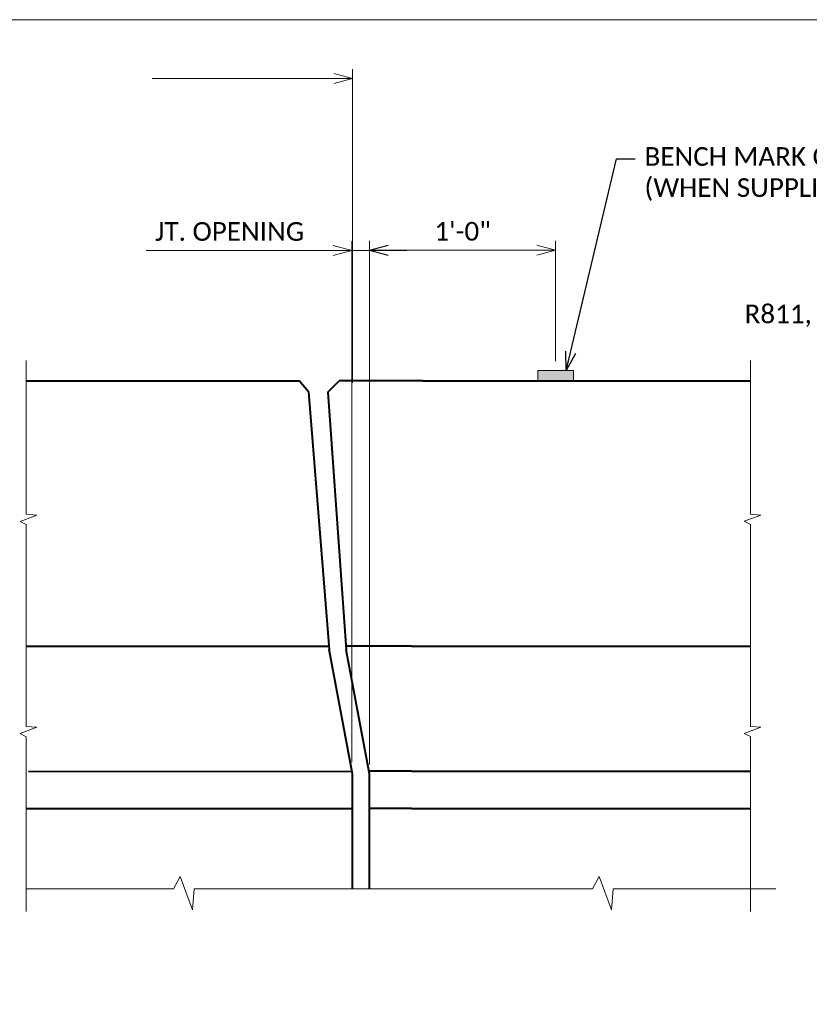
# Model space of a CAD drawing. Extents: x 2147430 to 2149265, y 2147284 to 2147540.
# Tile 8 of 18: x 2147549 to 2147612, y 2147457 to 2147536. Entities that reach past the tile are written whole.
import ezdxf
from ezdxf import colors
from ezdxf.entities.mleader import LeaderData, LeaderLine
from ezdxf.enums import TextEntityAlignment as Align
from ezdxf.math import Vec2, Vec3

# ---------------------------------------------------------------- set-up
doc = ezdxf.new("R2010")
doc.units = 0
doc.header["$MEASUREMENT"] = 0
for name, color, linetype, lineweight in [('B_ANNO_BREAK', 7, 'Continuous', 18), ('B_ANNO_DIM', 7, 'Continuous', 18), ('B_ANNO_TEXT', 7, 'Continuous', 18), ('B_CONC', 1, 'Continuous', 40), ('B_DETAIL', 7, 'Continuous', 18)]:
    doc.layers.add(name, color=color, linetype=linetype, lineweight=lineweight)
doc.layers.add('B_ANNO_NOPLOT', color=47, linetype='Continuous', lineweight=18, plot=False)
doc.styles.add('Annotative', font='calibri.ttf', dxfattribs={"height": 0.0625})
doc.styles.get("Standard").update_dxf_attribs({"font": 'calibri.ttf'})
doc.dimstyles.new('Annotative', dxfattribs={"dimscale": 0, "dimtxt": 0.0625, "dimasz": 0.0625, "dimexe": 0.03125, "dimexo": 0.03125, "dimgap": 0.03125, "dimtad": 1, "dimdec": 3, "dimzin": 3, "dimdsep": 46, "dimlunit": 4, "dimtxsty": 'Annotative', "dimblk": 'OPEN30', "dimcen": 0.03125, "dimclrd": 256, "dimclre": 256, "dimclrt": 256, "dimaunit": 1, "dimadec": 0, "dimazin": 3, "dimtfac": 0.75, "dimtdec": 3, "dimtofl": 0, "dimtmove": 0, "dimatfit": 3, "dimldrblk": 'OPEN30', "dimfxl": 1, "dimtfill": 1, "dimfrac": 1, "dimtolj": 1, "dimtzin": 0, "dimlwd": -1, "dimlwe": -1, "dimarcsym": 0})

# ---------------------------------------------------------------- blocks, each defined once
blk = doc.blocks.new('_Open30')
at = {"color": 0, "linetype": 'ByBlock', "lineweight": -2}
for p, q in [((-1, 0.268), (0, 0)), ((0, 0), (-1, -0.268)), ((0, 0), (-1, 0))]:
    blk.add_line(p, q, dxfattribs=at)
blk = doc.blocks.new('*D107')
at = {"layer": 'B_ANNO_DIM', "transparency": 16777216}
for p, q in [((2147576.754, 2147476.57), (2147576.754, 2147518.667)), ((2147591.716, 2147508.998), (2147591.716, 2147518.667)), ((2147578.254, 2147517.917), (2147590.216, 2147517.917))]:
    blk.add_line(p, q, dxfattribs=at)
at = {"layer": 'Defpoints', "color": 0, "transparency": 16777216}
for p in [(2147591.716, 2147517.917), (2147591.716, 2147508.248), (2147576.754, 2147475.82)]:
    blk.add_point(p, dxfattribs=at)
at = {"layer": 'B_ANNO_DIM', "transparency": 16777216, "xscale": 1.5, "yscale": 1.5, "zscale": 1.5, "rotation": 180}
blk.add_blockref('_Open30', (2147576.754, 2147517.917), dxfattribs=at)
at = {"layer": 'B_ANNO_DIM', "transparency": 16777216, "xscale": 1.5, "yscale": 1.5, "zscale": 1.5}
blk.add_blockref('_Open30', (2147591.716, 2147517.917), dxfattribs=at)
at = {"layer": 'B_ANNO_DIM', "transparency": 16777216, "insert": (2147584.235, 2147519.436), "char_height": 1.5, "attachment_point": 5, "style": 'Annotative', "bg_fill": 3, "box_fill_scale": 1.25, "bg_fill_color": 256, "bg_fill_true_color": 13158600, "bg_fill_transparency": 0}
blk.add_mtext('\\A1;1\'-0"', dxfattribs=at)
blk = doc.blocks.new('*D99')
at = {"layer": 'B_ANNO_DIM', "transparency": 16777216}
for p, q in [((2147575.337, 2147476.77), (2147575.337, 2147518.653)), ((2147576.754, 2147476.57), (2147576.754, 2147518.653)), ((2147558.79, 2147517.903), (2147575.337, 2147517.903)), ((2147573.837, 2147517.903), (2147572.337, 2147517.903)), ((2147576.754, 2147517.903), (2147575.337, 2147517.903)), ((2147578.254, 2147517.903), (2147579.754, 2147517.903))]:
    blk.add_line(p, q, dxfattribs=at)
at = {"layer": 'Defpoints', "color": 0, "transparency": 16777216}
for p in [(2147575.337, 2147517.903), (2147575.337, 2147476.02), (2147576.754, 2147475.82)]:
    blk.add_point(p, dxfattribs=at)
at = {"layer": 'B_ANNO_DIM', "transparency": 16777216, "xscale": 1.5, "yscale": 1.5, "zscale": 1.5}
blk.add_blockref('_Open30', (2147575.337, 2147517.903), dxfattribs=at)
at = {"layer": 'B_ANNO_DIM', "transparency": 16777216, "xscale": 1.5, "yscale": 1.5, "zscale": 1.5, "rotation": 180}
blk.add_blockref('_Open30', (2147576.754, 2147517.903), dxfattribs=at)
at = {"layer": 'B_ANNO_DIM', "transparency": 16777216, "insert": (2147565.506, 2147519.421), "char_height": 1.5, "attachment_point": 5, "style": 'Annotative', "bg_fill": 3, "box_fill_scale": 1.25, "bg_fill_color": 256, "bg_fill_true_color": 13158600, "bg_fill_transparency": 0}
blk.add_mtext('\\A1;JT. OPENING', dxfattribs=at)
blk = doc.blocks.new('*D101')
at = {"layer": 'B_ANNO_DIM', "transparency": 16777216}
for p, q in [((2147575.374, 2147507.249), (2147575.374, 2147532.482)), ((2147573.874, 2147531.732), (2147559.261, 2147531.732))]:
    blk.add_line(p, q, dxfattribs=at)
at = {"layer": 'Defpoints', "color": 0, "transparency": 16777216}
for p in [(2147559.261, 2147531.732), (2147559.261, 2147531.732), (2147575.374, 2147506.499)]:
    blk.add_point(p, dxfattribs=at)
at = {"layer": 'B_ANNO_DIM', "transparency": 16777216, "xscale": 1.5, "yscale": 1.5, "zscale": 1.5}
blk.add_blockref('_Open30', (2147575.374, 2147531.732), dxfattribs=at)
blk = doc.blocks.new('_None')
blk = doc.blocks.new('*U108')
at = {"layer": 'B_ANNO_NOPLOT', "flags": 128}
blk.add_lwpolyline([(2147429.679, 2147284.453), (2147429.679, 2147536.453), (2147753.607, 2147536.453), (2147753.607, 2147523.308), (2147807.679, 2147523.308), (2147807.679, 2147324.953), (2147746.25, 2147324.953), (2147746.25, 2147284.453)], close=True, dxfattribs=at)
at = {"layer": 'B_ANNO_TEXT'}
for tag, p in [('BN1', (2147748.72, 2147489.021)), ('BN3', (2147756.97, 2147489.021)), ('BN2', (2147748.72, 2147481.763)), ('BN4', (2147756.97, 2147481.763))]:
    blk.add_attdef(tag, text='', height=1.5, dxfattribs=at).set_placement(p, align=Align.MIDDLE_CENTER)
blk = doc.blocks.new('*U219')
at = {"layer": 'B_ANNO_NOPLOT', "flags": 128}
blk.add_lwpolyline([(2147429.679, 2147284.453), (2147429.679, 2147536.453), (2147753.607, 2147536.453), (2147753.607, 2147523.308), (2147807.679, 2147523.308), (2147807.679, 2147324.953), (2147746.25, 2147324.953), (2147746.25, 2147284.453)], close=True, dxfattribs=at)
at = {"layer": 'B_ANNO_TEXT', "insert": (2147606.904, 2147513.552), "char_height": 1.5, "attachment_point": 1}
blk.add_mtext_dynamic_manual_height_columns('R811,', width=5.51134, gutter_width=7.5, heights=[0], dxfattribs=at)
at = {"layer": 'B_ANNO_TEXT'}
for tag, p in [('DIM3', (2147766.578, 2147467.295)), ('DIM4', (2147766.578, 2147463.667)), ('DIM5', (2147766.578, 2147460.037))]:
    blk.add_attdef(tag, text='', height=1.5, dxfattribs=at).set_placement(p, align=Align.MIDDLE_CENTER)
blk = doc.blocks.new('*U98')
at = {"layer": 'B_DETAIL'}
blk.add_hatch(color=256, dxfattribs=at).paths.add_polyline_path([(2147590.2748, 2147507.4193), (2147593.1572, 2147507.4193), (2147593.1572, 2147508.2477), (2147590.2748, 2147508.2477)])
at = {"layer": 'B_ANNO_BREAK'}
for p, q in [((2147549.146, 2147496.6963), (2147549.146, 2147509.0683)), ((2147548.656, 2147496.1263), (2147549.996, 2147496.6263)), ((2147549.996, 2147496.6263), (2147549.146, 2147496.6963)), ((2147549.146, 2147495.8663), (2147548.656, 2147496.1263)), ((2147549.146, 2147490.1963), (2147549.146, 2147495.8663)), ((2147549.146, 2147479.6453), (2147549.146, 2147490.1963)), ((2147548.656, 2147479.0753), (2147549.996, 2147479.5753)), ((2147549.996, 2147479.5753), (2147549.146, 2147479.6453)), ((2147549.146, 2147478.8153), (2147548.656, 2147479.0753)), ((2147549.146, 2147464.7543), (2147549.146, 2147478.8153)), ((2147560.994, 2147466.5863), (2147561.514, 2147467.5763)), ((2147561.514, 2147467.5763), (2147562.504, 2147464.8863)), ((2147549.146, 2147466.5863), (2147560.994, 2147466.5863)), ((2147562.504, 2147464.8863), (2147562.644, 2147466.5863)), ((2147562.644, 2147466.5863), (2147579.572, 2147466.5863))]:
    blk.add_line(p, q, dxfattribs=at)
at = {"layer": 'B_ANNO_BREAK', "flags": 128}
for points in [[(2147607.377, 2147487.7663), (2147607.377, 2147495.8698), (2147606.883, 2147496.1298), (2147608.225, 2147496.6228), (2147607.377, 2147496.6928), (2147607.377, 2147509.0683)], [(2147607.374, 2147464.7543), (2147607.377, 2147478.8193), (2147606.883, 2147479.0783), (2147608.225, 2147479.5723), (2147607.377, 2147479.6413), (2147607.377, 2147487.7663)], [(2147579.572, 2147466.5863), (2147594.688, 2147466.5863), (2147595.208, 2147467.5763), (2147596.198, 2147464.8863), (2147596.338, 2147466.5863), (2147609.428, 2147466.5863)]]:
    blk.add_lwpolyline(points, dxfattribs=at)
at = {"layer": 'B_ANNO_NOPLOT', "flags": 128}
blk.add_lwpolyline([(2147429.679, 2147284.4533), (2147429.679, 2147536.4533), (2147753.6067, 2147536.4533), (2147753.6067, 2147523.3084), (2147807.679, 2147523.3084), (2147807.679, 2147324.9529), (2147746.2498, 2147324.9529), (2147746.2498, 2147284.4533)], close=True, dxfattribs=at)
at = {"layer": 'B_CONC'}
for p, q in [((2147549.146, 2147507.4193), (2147571.095, 2147507.4193)), ((2147581.033, 2147507.4193), (2147607.374, 2147507.4193)), ((2147549.146, 2147486.0903), (2147573.4765, 2147486.0903)), ((2147580.113, 2147486.0893), (2147607.374, 2147486.0883)), ((2147549.335, 2147476.0343), (2147575.3366, 2147476.0197)), ((2147580.113, 2147476.0343), (2147576.7138, 2147476.0343)), ((2147580.113, 2147476.0343), (2147607.374, 2147476.0343)), ((2147549.165, 2147473.0333), (2147575.374, 2147473.0333)), ((2147580.113, 2147473.0333), (2147576.754, 2147473.0333)), ((2147580.113, 2147473.0333), (2147607.374, 2147473.0333))]:
    blk.add_line(p, q, dxfattribs=at)
at = {"layer": 'B_DETAIL', "flags": 128}
blk.add_lwpolyline([(2147590.2748, 2147507.4193), (2147593.1572, 2147507.4193), (2147593.1572, 2147508.2477), (2147590.2748, 2147508.2477), (2147590.2748, 2147507.4193)], dxfattribs=at)
at = {"layer": 'B_ANNO_DIM'}
ml = blk.add_multileader_mtext('Standard', dxfattribs=at)
ml.set_content('BENCH MARK CAP\\P(WHEN SUPPLIED)', color=256)
ml.set_leader_properties()
ml.set_arrow_properties(name='OPEN30')
ml.build(insert=Vec2(0, 0))
ml.multileader.update_dxf_attribs({"dogleg_length": 0.0625, "arrow_head_size": 1.5, "scale": 24})
ctx = ml.context
ctx.base_point, ctx.scale, ctx.char_height, ctx.arrow_head_size, ctx.landing_gap_size, ctx.plane_origin = Vec3(2147598.1077, 2147525.2584), 24, 1.5, 1.5, 0.75, Vec3(2147592.5727, 2147508.2477)
notes = []
notes.append((ctx, [(0, (1, 1, 0), (2147596.6077, 2147525.2584), (1, 0), 1.5, [(0, [(2147592.5727, 2147508.2477)], 0, [])])]))
ctx.mtext.insert, ctx.mtext.flow_direction = Vec3(2147598.8577, 2147526.2074), 5
for ctx, leaders in notes:
    for number, flags, end, landing, length, lines in leaders:
        leader = LeaderData()
        leader.index, (leader.has_last_leader_line, leader.has_dogleg_vector, leader.attachment_direction) = number, flags
        leader.last_leader_point, leader.dogleg_vector, leader.dogleg_length = Vec3(end), Vec3(landing), length
        for number, points, colour, breaks in lines:
            line = LeaderLine()
            line.index, line.vertices, line.color, line.breaks = number, Vec3.list(points), colors.encode_raw_color(colour), breaks
            leader.lines.append(line)
        ctx.leaders.append(leader)
dim = blk.add_linear_dim(base=(2147591.716, 2147517.9171), p1=(2147576.754, 2147475.8203), p2=(2147591.716, 2147508.2477), text='1\'-0"', dimstyle='Annotative', override={"dimscale": 0, "dimtix": 0, "dimtofl": 0, "dimtmove": 0, "dimatfit": 3}, dxfattribs=at)
dim.commit()
dim.dimension.update_dxf_attribs({"geometry": '*D107', "text_midpoint": (2147584.235, 2147519.4356)})
dim = blk.add_linear_dim(base=(2147575.3366, 2147517.9026), p1=(2147576.754, 2147475.8203), p2=(2147575.3366, 2147476.0197), text='JT. OPENING', dimstyle='Annotative', override={"dimscale": 0, "dimtix": 0, "dimtofl": 0, "dimtmove": 1, "dimatfit": 3}, dxfattribs=at)
dim.commit()
dim.dimension.update_dxf_attribs({"geometry": '*D99', "text_midpoint": (2147565.5062, 2147517.9026), "dimtype": 160})
at = {"layer": 'B_CONC'}
for p, q in [((2147571.855, 2147506.5403), (2147571.095, 2147507.4193)), ((2147573.396, 2147506.4993), (2147574.316, 2147507.4193)), ((2147581.033, 2147507.4193), (2147574.316, 2147507.4193)), ((2147571.855, 2147506.5403), (2147573.498, 2147485.8193)), ((2147573.396, 2147506.4993), (2147574.878, 2147485.8083)), ((2147575.374, 2147475.8203), (2147573.498, 2147485.8193)), ((2147580.113, 2147486.0893), (2147574.8579, 2147486.0893)), ((2147576.754, 2147475.8203), (2147574.878, 2147485.8083)), ((2147575.374, 2147466.5863), (2147575.374, 2147475.8323)), ((2147576.754, 2147466.5863), (2147576.754, 2147475.8323))]:
    blk.add_line(p, q, dxfattribs=at)
at = {"layer": 'B_ANNO_DIM'}
dim = blk.add_linear_dim(base=(2147559.2612, 2147531.7315), p1=(2147575.374, 2147506.4993), p2=(2147559.2612, 2147531.7315), text=' ', dimstyle='Annotative', override={"dimscale": 0, "dimblk1": 'Open30', "dimblk2": 'None', "dimsah": 1, "dimse1": 0, "dimtix": 0, "dimtofl": 0, "dimtmove": 0, "dimatfit": 3}, dxfattribs=at)
dim.commit()
dim.dimension.update_dxf_attribs({"geometry": '*D101', "text_midpoint": (2147566.5676, 2147531.7315)})

msp = doc.modelspace()

# ---------------------------------------------------------------- block references
msp.add_blockref('*U98', (0, 0))

# ---------------------------------------------------------------- next in the draw order: block references
for name in ['*U108', '*U219']:
    msp.add_blockref(name, (0, 0))

doc.saveas('drawing.dxf')
